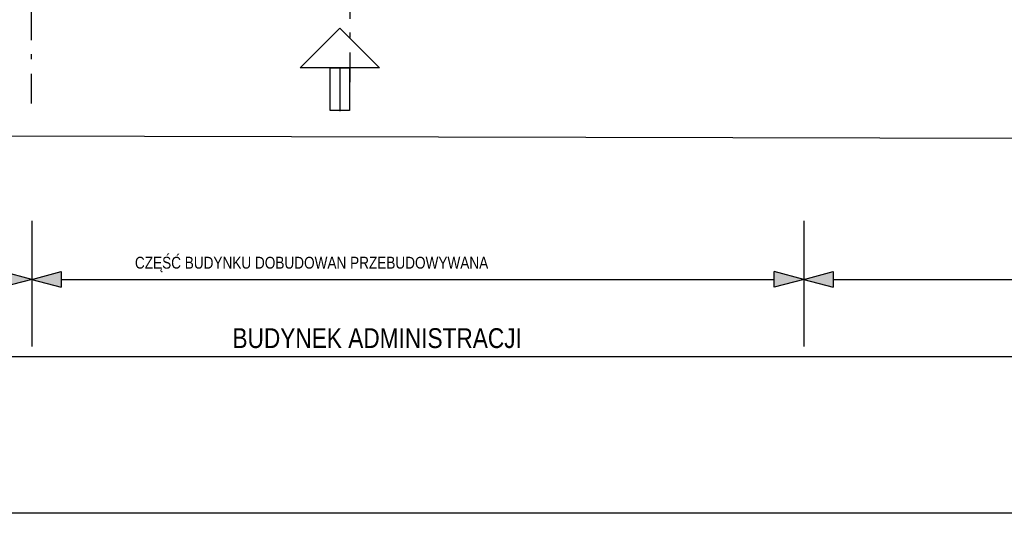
# Model space of a CAD drawing. Header units: inches. Extents: x 18487 to 24863, y 1480 to 5771.
# Tile 7 of 51: x 21151 to 22396, y 1480 to 2104. Entities that reach past the tile are written whole.
import ezdxf

# ---------------------------------------------------------------- set-up
doc = ezdxf.new("R2010")
doc.units = ezdxf.units.IN
doc.header["$MEASUREMENT"] = 0
doc.linetypes.add('CENTER2', pattern=[80, 37.5, -17.5, 6.25, -18.75])
for name, color, linetype in [('_T opisy', 7, 'Continuous'), ('_T sciany', 7, 'Continuous'), ('AA_PRZ SCIANY ISTNIEJĄCE', 7, 'Continuous'), ('AA_PRZ_SCIANY_030', 7, 'Continuous')]:
    doc.layers.add(name, color=color, linetype=linetype)
doc.styles.add('GENERATED_STYLE_22', font='txt')

# ---------------------------------------------------------------- blocks, each defined once
blk = doc.blocks.new('LINE_26738', base_point=(21555.7, 2093.4))
at = {"layer": '_T sciany', "color": 1, "linetype": 'Continuous'}
for p, q in [((21555.7, 2093.4), (21505.7, 2043.4)), ((21555.7, 2093.4), (21605.7, 2043.4)), ((21605.7, 2043.4), (21505.7, 2043.4)), ((21555.7, 2043.4), (21555.7, 1988.6))]:
    blk.add_line(p, q, dxfattribs=at)
blk = doc.blocks.new('LINE_27065', base_point=(22142.3, 1775.8))
at = {"layer": 'AA_PRZ_SCIANY_030', "color": 150, "linetype": 'Continuous'}
for p, q in [((22142.3, 1775.8), (22179.6, 1785.8)), ((22179.6, 1785.8), (22179.6, 1765.8)), ((22142.3, 1775.8), (22179.6, 1765.8)), ((22179.6, 1775.8), (23789, 1775.8))]:
    blk.add_line(p, q, dxfattribs=at)
at = {"layer": 'AA_PRZ_SCIANY_030', "color": 150}
blk.add_solid([(22142.3, 1775.8), (22179.6, 1785.8), (22179.6, 1765.8)], dxfattribs=at)
blk = doc.blocks.new('LINE_27066', base_point=(21166.3, 1775.8))
at = {"layer": 'AA_PRZ_SCIANY_030', "color": 150, "linetype": 'Continuous'}
for p, q in [((21166.3, 1775.8), (21203.6, 1785.8)), ((21203.6, 1785.8), (21203.6, 1765.8)), ((22142.3, 1775.8), (22105, 1785.8)), ((22105, 1765.8), (22105, 1785.8)), ((21166.3, 1775.8), (21203.6, 1765.8)), ((21203.6, 1775.8), (22105, 1775.8)), ((22142.3, 1775.8), (22105, 1765.8))]:
    blk.add_line(p, q, dxfattribs=at)
at = {"layer": 'AA_PRZ_SCIANY_030', "color": 150}
for points in [[(21166.3, 1775.8), (21203.6, 1785.8), (21203.6, 1765.8)], [(22142.3, 1775.8), (22105, 1765.8), (22105, 1785.8)]]:
    blk.add_solid(points, dxfattribs=at)
blk = doc.blocks.new('LINE_27067', base_point=(20369.1, 1775.8))
at = {"layer": 'AA_PRZ_SCIANY_030', "color": 150, "linetype": 'Continuous'}
for p, q in [((20369.1, 1775.8), (20406.4, 1785.8)), ((20406.4, 1785.8), (20406.4, 1765.8)), ((21166.3, 1775.8), (21129, 1785.8)), ((21129, 1765.8), (21129, 1785.8)), ((20369.1, 1775.8), (20406.4, 1765.8)), ((20406.4, 1775.8), (21129, 1775.8)), ((21166.3, 1775.8), (21129, 1765.8))]:
    blk.add_line(p, q, dxfattribs=at)
at = {"layer": 'AA_PRZ_SCIANY_030', "color": 150}
for points in [[(20369.1, 1775.8), (20406.4, 1785.8), (20406.4, 1765.8)], [(21166.3, 1775.8), (21129, 1765.8), (21129, 1785.8)]]:
    blk.add_solid(points, dxfattribs=at)
blk = doc.blocks.new('LINE_27068', base_point=(20369.1, 1678.3))
at = {"layer": 'AA_PRZ_SCIANY_030', "color": 150, "linetype": 'Continuous'}
blk.add_line((20406.4, 1678.3), (23789, 1678.3), dxfattribs=at)

msp = doc.modelspace()

# ---------------------------------------------------------------- linework, layer by layer
at = {"layer": 'AA_PRZ SCIANY ISTNIEJĄCE', "color": 150, "linetype": 'Continuous'}
msp.add_line((24834, 1479.9), (18804.6, 1479.9), dxfattribs=at)
at = {"layer": 'AA_PRZ_SCIANY_030', "color": 150, "linetype": 'CENTER2'}
for p, q in [((21568.5, 4062.8), (21568.5, 2023.5)), ((21165.5, 2275.7), (21165.5, 1993.5))]:
    msp.add_line(p, q, dxfattribs=at)
at = {"layer": 'AA_PRZ_SCIANY_030', "color": 1, "linetype": 'Continuous'}
for p, q in [((21543.4, 2043.2), (21567.9, 2043.2)), ((21543.4, 1989.4), (21543.4, 2043.2)), ((21567.9, 2043.2), (21567.9, 1989.4)), ((21567.9, 1989.4), (21543.4, 1989.4))]:
    msp.add_line(p, q, dxfattribs=at)
at = {"layer": 'AA_PRZ_SCIANY_030', "color": 150, "linetype": 'Continuous'}
for p, q in [((24079.3, 1950.4), (19021.9, 1961.7)), ((21166.3, 1849.7), (21166.3, 1690.7)), ((22142.3, 1849.7), (22142.3, 1690.7))]:
    msp.add_line(p, q, dxfattribs=at)

# ---------------------------------------------------------------- block references
at = {"layer": '_T sciany', "color": 1, "linetype": 'Continuous'}
msp.add_blockref('LINE_26738', (21555.7, 2093.4), dxfattribs=at)
at = {"layer": 'AA_PRZ_SCIANY_030', "color": 150, "linetype": 'Continuous'}
for name, p in [('LINE_27067', (20369.1, 1775.8)), ('LINE_27066', (21166.3, 1775.8)), ('LINE_27065', (22142.3, 1775.8)), ('LINE_27068', (20369.1, 1678.3))]:
    msp.add_blockref(name, p, dxfattribs=at)

# ---------------------------------------------------------------- texts
at = {"layer": '_T opisy', "color": 150, "attachment_point": 7, "style": 'GENERATED_STYLE_22'}
for s, insert, char_height in [('\\A1;{\\fArial Narrow Europa Srodkowa|b0|i0|c0|p34;CZĘŚĆ BUDYNKU DOBUDOWAN PRZEBUDOWYWANA}', (21296.7, 1784.8), 15), ('\\A1;{\\fArial Narrow Europa Srodkowa|b0|i0|c0|p34;BUDYNEK ADMINISTRACJI}', (21420, 1688.6), 25)]:
    msp.add_mtext(s, dxfattribs=dict(at, insert=insert, char_height=char_height))

doc.saveas('drawing.dxf')
